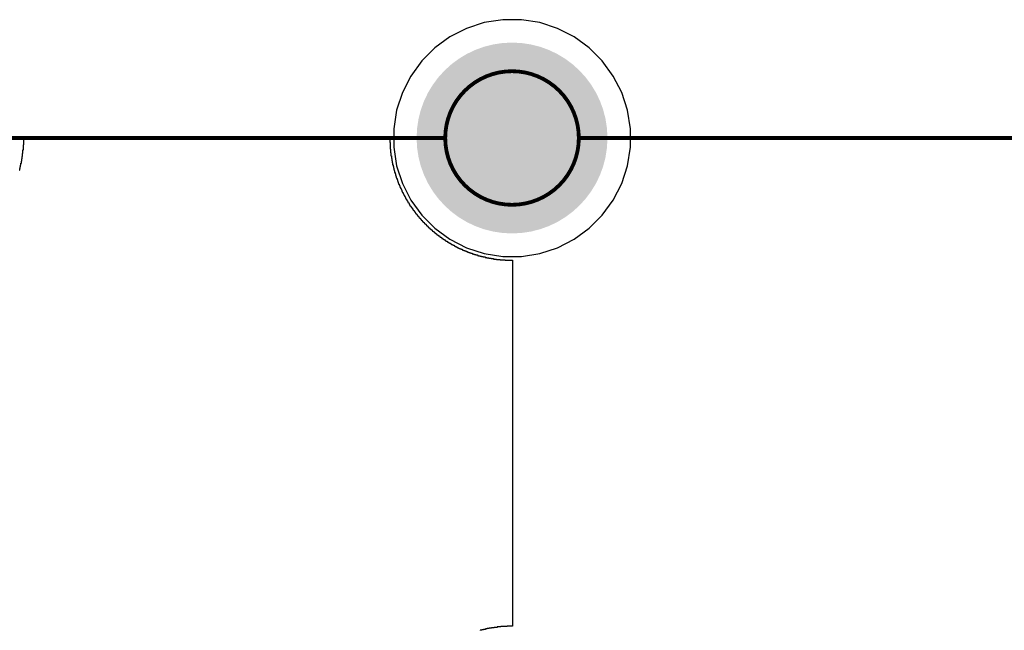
# Model space of a CAD drawing. Header units: inches. Extents: x 0 to 140, y 0 to 140.
# Tile 12 of 42: x 41 to 67, y 57 to 73. Entities that reach past the tile are written whole.
import ezdxf

# ---------------------------------------------------------------- set-up
doc = ezdxf.new("R2010")
doc.units = ezdxf.units.IN
for name, color, linetype in [('Board', 56, 'Continuous'), ('BOTTOM', 5, 'Continuous'), ('Bottom Solder', 6, 'Continuous'), ('Pad Holes', 156, 'Continuous'), ('TOP', 1, 'Continuous'), ('Top Solder', 216, 'Continuous')]:
    doc.layers.add(name, color=color, linetype=linetype)

msp = doc.modelspace()

# ---------------------------------------------------------------- hatches: boundary and pattern name
at = {"layer": 'BOTTOM'}
h = msp.add_hatch(color=5, dxfattribs=at)
edge = h.paths.add_edge_path()
edge.add_arc((54, 70), 1.5, 0, 360)
at = {"layer": 'Bottom Solder'}
h = msp.add_hatch(color=6, dxfattribs=at)
edge = h.paths.add_edge_path()
edge.add_arc((54, 70), 2.5, 0, 360)
at = {"layer": 'Pad Holes'}
h = msp.add_hatch(color=7, dxfattribs=at)
edge = h.paths.add_edge_path()
edge.add_arc((54, 70), 1.75, 0, 360)
at = {"layer": 'TOP'}
h = msp.add_hatch(color=1, dxfattribs=at)
edge = h.paths.add_edge_path()
edge.add_arc((54, 70), 1.5, 0, 360)
at = {"layer": 'Top Solder'}
h = msp.add_hatch(color=216, dxfattribs=at)
edge = h.paths.add_edge_path()
edge.add_arc((54, 70), 2.5, 0, 360)

# ---------------------------------------------------------------- linework, layer by layer
at = {"layer": 'Board'}
for points, const_width in [([(55.75, 70, 1), (52.25, 70, 1)], 0.1), ([(55.75, 70, 1), (52.25, 70, 1)], 0.1), ([(55.75, 70, 1), (52.25, 70, 1)], 0.1), ([(55.75, 70, 1), (52.25, 70, 1)], 0.1), ([(52.225, 70, 1), (52.275, 70, 1)], 0.05), ([(52.225, 70, 1), (52.275, 70, 1)], 0.05), ([(52.225, 70, 1), (52.275, 70, 1)], 0.05), ([(52.225, 70, 1), (52.275, 70, 1)], 0.05), ([(52.225, 70, 1), (52.275, 70, 1)], 0.05), ([(52.225, 70, 1), (52.275, 70, 1)], 0.05), ([(55.725, 70, 1), (55.775, 70, 1)], 0.05), ([(55.725, 70, 1), (55.775, 70, 1)], 0.05), ([(55.725, 70, 1), (55.775, 70, 1)], 0.05), ([(55.725, 70, 1), (55.775, 70, 1)], 0.05), ([(55.725, 70, 1), (55.775, 70, 1)], 0.05), ([(55.725, 70, 1), (55.775, 70, 1)], 0.05)]:
    msp.add_lwpolyline(points, format="xyb", close=True, dxfattribs=dict(at, const_width=const_width))
at = {"layer": 'Board', "const_width": 0.1}
for points in [[(39.75, 70), (52.25, 70)], [(39.75, 70), (52.25, 70)], [(55.75, 70), (68.25, 70)], [(55.75, 70), (68.25, 70)]]:
    msp.add_lwpolyline(points, dxfattribs=at)
at = {"layer": 'BOTTOM'}
for p, q in [((53.274, 73.023), (52.81, 72.873)), ((53.756, 73.1), (53.274, 73.023)), ((54.244, 73.1), (53.756, 73.1)), ((54.726, 73.023), (54.244, 73.1)), ((55.19, 72.873), (54.726, 73.023)), ((52.81, 72.873), (52.375, 72.651)), ((55.625, 72.651), (55.19, 72.873)), ((52.375, 72.651), (51.981, 72.364)), ((56.02, 72.364), (55.625, 72.651)), ((51.981, 72.364), (51.635, 72.019)), ((56.365, 72.019), (56.02, 72.364)), ((51.635, 72.019), (51.349, 71.624)), ((56.651, 71.624), (56.365, 72.019)), ((51.349, 71.624), (51.127, 71.19)), ((56.873, 71.19), (56.651, 71.624)), ((51.127, 71.19), (50.976, 70.726)), ((57.024, 70.726), (56.873, 71.19)), ((50.976, 70.726), (50.9, 70.244)), ((57.1, 70.244), (57.024, 70.726)), ((50.9, 70.244), (50.9, 69.756)), ((57.1, 69.756), (57.1, 70.244)), ((50.9, 69.756), (50.976, 69.274)), ((57.024, 69.274), (57.1, 69.756)), ((50.976, 69.274), (51.127, 68.81)), ((56.873, 68.81), (57.024, 69.274)), ((51.127, 68.81), (51.349, 68.375)), ((56.651, 68.375), (56.873, 68.81)), ((51.349, 68.375), (51.635, 67.98)), ((56.365, 67.98), (56.651, 68.375)), ((51.635, 67.98), (51.981, 67.635)), ((56.02, 67.635), (56.365, 67.98)), ((51.981, 67.635), (52.375, 67.348)), ((55.625, 67.348), (56.02, 67.635)), ((52.375, 67.348), (52.81, 67.127)), ((55.19, 67.127), (55.625, 67.348)), ((52.81, 67.127), (53.274, 66.976)), ((54.726, 66.976), (55.19, 67.127)), ((53.274, 66.976), (53.756, 66.9)), ((53.756, 66.9), (54.244, 66.9)), ((54.244, 66.9), (54.726, 66.976))]:
    msp.add_line(p, q, dxfattribs=at)
at = {"layer": 'Bottom Solder'}
for p, q in [((41.209, 69.825), (41.209, 70.005)), ((41.209, 70.005), (50.797, 70.005)), ((50.797, 70.005), (50.797, 69.878)), ((41.188, 69.593), (41.188, 69.688)), ((41.188, 69.688), (41.199, 69.688)), ((41.199, 69.688), (41.199, 69.825)), ((41.199, 69.825), (41.209, 69.825)), ((50.797, 69.878), (50.808, 69.878)), ((50.808, 69.878), (50.808, 69.709)), ((50.808, 69.709), (50.819, 69.709)), ((50.819, 69.709), (50.819, 69.614)), ((41.146, 69.339), (41.146, 69.391)), ((41.146, 69.391), (41.157, 69.391)), ((41.157, 69.391), (41.157, 69.455)), ((41.157, 69.455), (41.167, 69.455)), ((41.167, 69.455), (41.167, 69.518)), ((41.167, 69.518), (41.178, 69.518)), ((41.178, 69.518), (41.178, 69.593)), ((41.178, 69.593), (41.188, 69.593)), ((50.819, 69.614), (50.829, 69.614)), ((50.829, 69.614), (50.829, 69.529)), ((50.829, 69.529), (50.84, 69.529)), ((50.84, 69.529), (50.84, 69.466)), ((50.84, 69.466), (50.85, 69.466)), ((50.85, 69.466), (50.85, 69.402)), ((50.85, 69.402), (50.861, 69.402)), ((50.861, 69.402), (50.861, 69.349)), ((41.093, 69.159), (41.104, 69.159)), ((41.104, 69.159), (41.104, 69.201)), ((41.104, 69.201), (41.114, 69.201)), ((41.114, 69.201), (41.114, 69.243)), ((41.114, 69.243), (41.125, 69.243)), ((41.125, 69.243), (41.125, 69.286)), ((41.125, 69.286), (41.135, 69.286)), ((41.135, 69.286), (41.135, 69.339)), ((41.135, 69.339), (41.146, 69.339)), ((50.861, 69.349), (50.872, 69.349)), ((50.872, 69.349), (50.872, 69.296)), ((50.872, 69.296), (50.882, 69.296)), ((50.882, 69.296), (50.882, 69.254)), ((50.882, 69.254), (50.893, 69.254)), ((50.893, 69.254), (50.893, 69.212)), ((50.893, 69.212), (50.903, 69.212)), ((50.903, 69.212), (50.903, 69.169)), ((50.903, 69.169), (50.914, 69.169)), ((50.914, 69.169), (50.914, 69.138)), ((50.914, 69.138), (50.924, 69.138)), ((50.924, 69.138), (50.924, 69.095)), ((50.924, 69.095), (50.935, 69.095)), ((50.935, 69.095), (50.935, 69.063)), ((50.935, 69.063), (50.946, 69.063)), ((50.946, 69.063), (50.946, 69.021)), ((50.946, 69.021), (50.956, 69.021)), ((50.956, 69.021), (50.956, 68.989)), ((50.956, 68.989), (50.967, 68.989)), ((50.967, 68.989), (50.967, 68.958)), ((50.967, 68.958), (50.977, 68.958)), ((50.977, 68.958), (50.977, 68.936)), ((50.977, 68.936), (50.988, 68.936)), ((50.988, 68.936), (50.988, 68.905)), ((50.988, 68.905), (50.999, 68.905)), ((50.999, 68.905), (50.999, 68.873)), ((50.999, 68.873), (51.009, 68.873)), ((51.009, 68.873), (51.009, 68.841)), ((51.009, 68.841), (51.02, 68.841)), ((51.02, 68.841), (51.02, 68.82)), ((51.02, 68.82), (51.03, 68.82)), ((51.03, 68.82), (51.03, 68.788)), ((51.03, 68.788), (51.041, 68.788)), ((51.041, 68.788), (51.041, 68.767)), ((51.041, 68.767), (51.051, 68.767)), ((51.051, 68.767), (51.051, 68.746)), ((51.051, 68.746), (51.062, 68.746)), ((51.062, 68.746), (51.062, 68.714)), ((51.062, 68.714), (51.073, 68.714)), ((51.073, 68.714), (51.073, 68.693)), ((51.073, 68.693), (51.083, 68.693)), ((51.083, 68.693), (51.083, 68.672)), ((51.083, 68.672), (51.094, 68.672)), ((51.094, 68.672), (51.094, 68.651)), ((51.094, 68.651), (51.104, 68.651)), ((51.104, 68.651), (51.104, 68.63)), ((51.104, 68.63), (51.115, 68.63)), ((51.115, 68.63), (51.115, 68.598)), ((51.115, 68.598), (51.126, 68.598)), ((51.126, 68.598), (51.126, 68.577)), ((51.126, 68.577), (51.136, 68.577)), ((51.136, 68.577), (51.136, 68.555)), ((51.136, 68.555), (51.147, 68.555)), ((51.147, 68.555), (51.147, 68.534)), ((51.147, 68.534), (51.157, 68.534)), ((51.157, 68.534), (51.157, 68.524)), ((51.157, 68.524), (51.168, 68.524)), ((51.168, 68.524), (51.168, 68.503)), ((51.168, 68.503), (51.178, 68.503)), ((51.178, 68.503), (51.178, 68.481)), ((51.178, 68.481), (51.189, 68.481)), ((51.189, 68.481), (51.189, 68.46)), ((51.189, 68.46), (51.2, 68.46)), ((51.2, 68.46), (51.2, 68.439)), ((51.2, 68.439), (51.21, 68.439)), ((51.21, 68.439), (51.21, 68.418)), ((51.21, 68.418), (51.221, 68.418)), ((51.221, 68.418), (51.221, 68.407)), ((51.221, 68.407), (51.231, 68.407)), ((51.231, 68.407), (51.231, 68.386)), ((51.231, 68.386), (51.242, 68.386)), ((51.242, 68.386), (51.242, 68.365)), ((51.242, 68.365), (51.253, 68.365)), ((51.253, 68.365), (51.253, 68.354)), ((51.253, 68.354), (51.263, 68.354)), ((51.263, 68.354), (51.263, 68.333)), ((51.263, 68.333), (51.274, 68.333)), ((51.274, 68.333), (51.274, 68.312)), ((51.274, 68.312), (51.284, 68.312)), ((51.284, 68.312), (51.284, 68.301)), ((51.284, 68.301), (51.295, 68.301)), ((51.295, 68.301), (51.295, 68.28)), ((51.295, 68.28), (51.305, 68.28)), ((51.305, 68.28), (51.305, 68.259)), ((51.305, 68.259), (51.316, 68.259)), ((51.316, 68.259), (51.316, 68.249)), ((51.316, 68.249), (51.327, 68.249)), ((51.327, 68.249), (51.327, 68.227)), ((51.327, 68.227), (51.337, 68.227)), ((51.337, 68.227), (51.337, 68.217)), ((51.337, 68.217), (51.348, 68.217)), ((51.348, 68.217), (51.348, 68.196)), ((51.348, 68.196), (51.358, 68.196)), ((51.358, 68.196), (51.358, 68.185)), ((51.358, 68.185), (51.369, 68.185)), ((51.369, 68.185), (51.369, 68.174)), ((51.369, 68.174), (51.38, 68.174)), ((51.38, 68.174), (51.38, 68.153)), ((51.38, 68.153), (51.39, 68.153)), ((51.39, 68.153), (51.39, 68.143)), ((51.39, 68.143), (51.401, 68.143)), ((51.401, 68.143), (51.401, 68.122)), ((51.401, 68.122), (51.411, 68.122)), ((51.411, 68.122), (51.411, 68.111)), ((51.411, 68.111), (51.422, 68.111)), ((51.422, 68.111), (51.422, 68.1)), ((51.422, 68.1), (51.432, 68.1)), ((51.432, 68.1), (51.432, 68.079)), ((51.432, 68.079), (51.443, 68.079)), ((51.443, 68.079), (51.443, 68.069)), ((51.443, 68.069), (51.454, 68.069)), ((51.454, 68.069), (51.454, 68.058)), ((51.454, 68.058), (51.464, 68.058)), ((51.464, 68.058), (51.464, 68.037)), ((51.464, 68.037), (51.475, 68.037)), ((51.475, 68.037), (51.475, 68.026)), ((51.475, 68.026), (51.485, 68.026)), ((51.485, 68.026), (51.485, 68.016)), ((51.485, 68.016), (51.496, 68.016)), ((51.496, 68.016), (51.496, 68.005)), ((51.496, 68.005), (51.507, 68.005)), ((51.507, 68.005), (51.507, 67.984)), ((51.507, 67.984), (51.517, 67.984)), ((51.517, 67.984), (51.517, 67.973)), ((51.517, 67.973), (51.528, 67.973)), ((51.528, 67.973), (51.528, 67.963)), ((51.528, 67.963), (51.538, 67.963)), ((51.538, 67.963), (51.538, 67.952)), ((51.538, 67.952), (51.549, 67.952)), ((51.549, 67.952), (51.549, 67.931)), ((51.549, 67.931), (51.559, 67.931)), ((51.559, 67.931), (51.559, 67.92)), ((51.559, 67.92), (51.57, 67.92)), ((51.57, 67.92), (51.57, 67.91)), ((51.57, 67.91), (51.581, 67.91)), ((51.581, 67.91), (51.581, 67.899)), ((51.581, 67.899), (51.591, 67.899)), ((51.591, 67.899), (51.591, 67.889)), ((51.591, 67.889), (51.602, 67.889)), ((51.602, 67.889), (51.602, 67.878)), ((51.602, 67.878), (51.612, 67.878)), ((51.612, 67.878), (51.612, 67.868)), ((51.612, 67.868), (51.623, 67.868)), ((51.623, 67.868), (51.623, 67.846)), ((51.623, 67.846), (51.634, 67.846)), ((51.634, 67.846), (51.634, 67.836)), ((51.634, 67.836), (51.644, 67.836)), ((51.644, 67.836), (51.644, 67.825)), ((51.644, 67.825), (51.655, 67.825)), ((51.655, 67.825), (51.655, 67.815)), ((51.655, 67.815), (51.665, 67.815)), ((51.665, 67.815), (51.665, 67.804)), ((51.665, 67.804), (51.676, 67.804)), ((51.676, 67.804), (51.676, 67.793)), ((51.676, 67.793), (51.686, 67.793)), ((51.686, 67.793), (51.686, 67.783)), ((51.686, 67.783), (51.697, 67.783)), ((51.697, 67.783), (51.697, 67.772)), ((51.697, 67.772), (51.708, 67.772)), ((51.708, 67.772), (51.708, 67.762)), ((51.708, 67.762), (51.718, 67.762)), ((51.718, 67.762), (51.718, 67.751)), ((51.718, 67.751), (51.729, 67.751)), ((51.729, 67.751), (51.729, 67.741)), ((51.729, 67.741), (51.739, 67.741)), ((51.739, 67.741), (51.739, 67.73)), ((51.739, 67.73), (51.75, 67.73)), ((51.75, 67.73), (51.75, 67.719)), ((51.75, 67.719), (51.761, 67.719)), ((51.761, 67.719), (51.761, 67.709)), ((51.761, 67.709), (51.771, 67.709)), ((51.771, 67.709), (51.771, 67.698)), ((51.771, 67.698), (51.782, 67.698)), ((51.782, 67.698), (51.782, 67.688)), ((51.782, 67.688), (51.792, 67.688)), ((51.792, 67.688), (51.792, 67.677)), ((51.792, 67.677), (51.803, 67.677)), ((51.803, 67.677), (51.803, 67.667)), ((51.803, 67.667), (51.813, 67.667)), ((51.813, 67.667), (51.813, 67.656)), ((51.813, 67.656), (51.824, 67.656)), ((51.824, 67.656), (51.824, 67.645)), ((51.824, 67.645), (51.835, 67.645)), ((51.835, 67.645), (51.835, 67.635)), ((51.835, 67.635), (51.845, 67.635)), ((51.845, 67.635), (51.845, 67.624)), ((51.845, 67.624), (51.866, 67.624)), ((51.866, 67.624), (51.866, 67.614)), ((51.866, 67.614), (51.877, 67.614)), ((51.877, 67.614), (51.877, 67.603)), ((51.877, 67.603), (51.888, 67.603)), ((51.888, 67.603), (51.888, 67.592)), ((51.888, 67.592), (51.898, 67.592)), ((51.898, 67.592), (51.898, 67.582)), ((51.898, 67.582), (51.909, 67.582)), ((51.909, 67.582), (51.909, 67.571)), ((51.909, 67.571), (51.919, 67.571)), ((51.919, 67.571), (51.919, 67.561)), ((51.919, 67.561), (51.93, 67.561)), ((51.93, 67.561), (51.93, 67.55)), ((51.93, 67.55), (51.951, 67.55)), ((51.951, 67.55), (51.951, 67.54)), ((51.951, 67.54), (51.962, 67.54)), ((51.962, 67.54), (51.962, 67.529)), ((51.962, 67.529), (51.972, 67.529)), ((51.972, 67.529), (51.972, 67.518)), ((51.972, 67.518), (51.983, 67.518)), ((51.983, 67.518), (51.983, 67.508)), ((51.983, 67.508), (51.993, 67.508)), ((51.993, 67.508), (51.993, 67.497)), ((51.993, 67.497), (52.015, 67.497)), ((52.015, 67.497), (52.015, 67.487)), ((52.015, 67.487), (52.025, 67.487)), ((52.025, 67.487), (52.025, 67.476)), ((52.025, 67.476), (52.036, 67.476)), ((52.036, 67.476), (52.036, 67.465)), ((52.036, 67.465), (52.057, 67.465)), ((52.057, 67.465), (52.057, 67.455)), ((52.057, 67.455), (52.067, 67.455)), ((52.067, 67.455), (52.067, 67.444)), ((52.067, 67.444), (52.078, 67.444)), ((52.078, 67.444), (52.078, 67.434)), ((52.078, 67.434), (52.099, 67.434)), ((52.099, 67.434), (52.099, 67.423)), ((52.099, 67.423), (52.11, 67.423)), ((52.11, 67.423), (52.11, 67.413)), ((52.11, 67.413), (52.12, 67.413)), ((52.12, 67.413), (52.12, 67.402)), ((52.12, 67.402), (52.142, 67.402)), ((52.142, 67.402), (52.142, 67.391)), ((52.142, 67.391), (52.152, 67.391)), ((52.152, 67.391), (52.152, 67.381)), ((52.152, 67.381), (52.163, 67.381)), ((52.163, 67.381), (52.163, 67.37)), ((52.163, 67.37), (52.184, 67.37)), ((52.184, 67.37), (52.184, 67.36)), ((52.184, 67.36), (52.194, 67.36)), ((52.194, 67.36), (52.194, 67.349)), ((52.194, 67.349), (52.216, 67.349)), ((52.216, 67.349), (52.216, 67.338)), ((52.216, 67.338), (52.226, 67.338)), ((52.226, 67.338), (52.226, 67.328)), ((52.226, 67.328), (52.247, 67.328)), ((52.247, 67.328), (52.247, 67.317)), ((52.247, 67.317), (52.258, 67.317)), ((52.258, 67.317), (52.258, 67.307)), ((52.258, 67.307), (52.279, 67.307)), ((52.279, 67.307), (52.279, 67.296)), ((52.279, 67.296), (52.3, 67.296)), ((52.3, 67.296), (52.3, 67.286)), ((52.3, 67.286), (52.311, 67.286)), ((52.311, 67.286), (52.311, 67.275)), ((52.311, 67.275), (52.332, 67.275)), ((52.332, 67.275), (52.332, 67.264)), ((52.332, 67.264), (52.343, 67.264)), ((52.343, 67.264), (52.343, 67.254)), ((52.343, 67.254), (52.364, 67.254)), ((52.364, 67.254), (52.364, 67.243)), ((52.364, 67.243), (52.385, 67.243)), ((52.385, 67.243), (52.385, 67.233)), ((52.385, 67.233), (52.396, 67.233)), ((52.396, 67.233), (52.396, 67.222)), ((52.396, 67.222), (52.417, 67.222)), ((52.417, 67.222), (52.417, 67.211)), ((52.417, 67.211), (52.438, 67.211)), ((52.438, 67.211), (52.438, 67.201)), ((52.438, 67.201), (52.459, 67.201)), ((52.459, 67.201), (52.459, 67.19)), ((52.459, 67.19), (52.48, 67.19)), ((52.48, 67.19), (52.48, 67.18)), ((52.48, 67.18), (52.491, 67.18)), ((52.491, 67.18), (52.491, 67.169)), ((52.491, 67.169), (52.512, 67.169)), ((52.512, 67.169), (52.512, 67.159)), ((52.512, 67.159), (52.533, 67.159)), ((52.533, 67.159), (52.533, 67.148)), ((52.533, 67.148), (52.554, 67.148)), ((52.554, 67.148), (52.554, 67.137)), ((52.554, 67.137), (52.575, 67.137)), ((52.575, 67.137), (52.575, 67.127)), ((52.575, 67.127), (52.597, 67.127)), ((52.597, 67.127), (52.597, 67.116)), ((52.597, 67.116), (52.618, 67.116)), ((52.618, 67.116), (52.618, 67.106)), ((52.618, 67.106), (52.639, 67.106)), ((52.639, 67.106), (52.639, 67.095)), ((52.639, 67.095), (52.671, 67.095)), ((52.671, 67.095), (52.671, 67.084)), ((52.671, 67.084), (52.692, 67.084)), ((52.692, 67.084), (52.692, 67.074)), ((52.692, 67.074), (52.713, 67.074)), ((52.713, 67.074), (52.713, 67.063)), ((52.713, 67.063), (52.734, 67.063)), ((52.734, 67.063), (52.734, 67.053)), ((52.734, 67.053), (52.766, 67.053)), ((52.766, 67.053), (52.766, 67.042)), ((52.766, 67.042), (52.787, 67.042)), ((52.787, 67.042), (52.787, 67.032)), ((52.787, 67.032), (52.819, 67.032)), ((52.819, 67.032), (52.819, 67.021)), ((52.819, 67.021), (52.84, 67.021)), ((52.84, 67.021), (52.84, 67.01)), ((52.84, 67.01), (52.872, 67.01)), ((52.872, 67.01), (52.872, 67)), ((52.872, 67), (52.893, 67)), ((52.893, 67), (52.893, 66.989)), ((52.893, 66.989), (52.925, 66.989)), ((52.925, 66.989), (52.925, 66.979)), ((52.925, 66.979), (52.956, 66.979)), ((52.956, 66.979), (52.956, 66.968)), ((52.956, 66.968), (52.988, 66.968)), ((52.988, 66.968), (52.988, 66.957)), ((52.988, 66.957), (53.02, 66.957)), ((53.02, 66.957), (53.02, 66.947)), ((53.02, 66.947), (53.052, 66.947)), ((53.052, 66.947), (53.052, 66.936)), ((53.052, 66.936), (53.094, 66.936)), ((53.094, 66.936), (53.094, 66.926)), ((53.094, 66.926), (53.126, 66.926)), ((53.126, 66.926), (53.126, 66.915)), ((53.126, 66.915), (53.168, 66.915)), ((53.168, 66.915), (53.168, 66.905)), ((53.168, 66.905), (53.2, 66.905)), ((53.2, 66.905), (53.2, 66.894)), ((53.2, 66.894), (53.242, 66.894)), ((53.242, 66.894), (53.242, 66.883)), ((53.242, 66.883), (53.295, 66.883)), ((53.295, 66.883), (53.295, 66.873)), ((53.295, 66.873), (53.337, 66.873)), ((53.337, 66.873), (53.337, 66.862)), ((53.337, 66.862), (53.39, 66.862)), ((53.39, 66.862), (53.39, 66.852)), ((53.39, 66.852), (53.454, 66.852)), ((53.454, 66.852), (53.454, 66.841)), ((53.454, 66.841), (53.517, 66.841)), ((53.517, 66.841), (53.517, 66.83)), ((53.517, 66.83), (53.591, 66.83)), ((53.591, 66.83), (53.591, 66.82)), ((53.591, 66.82), (53.687, 66.82)), ((53.687, 66.82), (53.687, 66.809)), ((53.687, 66.809), (53.824, 66.809)), ((53.824, 66.809), (53.824, 66.799)), ((53.824, 66.799), (54.015, 66.799)), ((54.015, 66.799), (54.015, 57.211)), ((53.21, 57.105), (53.168, 57.105)), ((53.168, 57.105), (53.168, 57.094)), ((53.253, 57.115), (53.21, 57.115)), ((53.21, 57.115), (53.21, 57.105)), ((53.306, 57.126), (53.253, 57.126)), ((53.253, 57.126), (53.253, 57.115)), ((53.348, 57.137), (53.306, 57.137)), ((53.306, 57.137), (53.306, 57.126)), ((53.401, 57.147), (53.348, 57.147)), ((53.348, 57.147), (53.348, 57.137)), ((53.464, 57.158), (53.401, 57.158)), ((53.401, 57.158), (53.401, 57.147)), ((53.528, 57.168), (53.464, 57.168)), ((53.464, 57.168), (53.464, 57.158)), ((53.613, 57.179), (53.528, 57.179)), ((53.528, 57.179), (53.528, 57.168)), ((53.708, 57.19), (53.613, 57.19)), ((53.613, 57.19), (53.613, 57.179)), ((53.877, 57.2), (53.708, 57.2)), ((53.708, 57.2), (53.708, 57.19)), ((54.015, 57.211), (53.877, 57.211)), ((53.877, 57.211), (53.877, 57.2))]:
    msp.add_line(p, q, dxfattribs=at)
at = {"layer": 'TOP'}
for p, q in [((53.274, 73.023), (52.81, 72.873)), ((53.756, 73.1), (53.274, 73.023)), ((54.244, 73.1), (53.756, 73.1)), ((54.726, 73.023), (54.244, 73.1)), ((55.19, 72.873), (54.726, 73.023)), ((52.81, 72.873), (52.375, 72.651)), ((55.625, 72.651), (55.19, 72.873)), ((52.375, 72.651), (51.981, 72.364)), ((56.02, 72.364), (55.625, 72.651)), ((51.981, 72.364), (51.635, 72.019)), ((56.365, 72.019), (56.02, 72.364)), ((51.635, 72.019), (51.349, 71.624)), ((56.651, 71.624), (56.365, 72.019)), ((51.349, 71.624), (51.127, 71.19)), ((56.873, 71.19), (56.651, 71.624)), ((51.127, 71.19), (50.976, 70.726)), ((57.024, 70.726), (56.873, 71.19)), ((50.976, 70.726), (50.9, 70.244)), ((57.1, 70.244), (57.024, 70.726)), ((50.9, 70.244), (50.9, 69.756)), ((57.1, 69.756), (57.1, 70.244)), ((50.9, 69.756), (50.976, 69.274)), ((57.024, 69.274), (57.1, 69.756)), ((50.976, 69.274), (51.127, 68.81)), ((56.873, 68.81), (57.024, 69.274)), ((51.127, 68.81), (51.349, 68.375)), ((56.651, 68.375), (56.873, 68.81)), ((51.349, 68.375), (51.635, 67.98)), ((56.365, 67.98), (56.651, 68.375)), ((51.635, 67.98), (51.981, 67.635)), ((56.02, 67.635), (56.365, 67.98)), ((51.981, 67.635), (52.375, 67.348)), ((55.625, 67.348), (56.02, 67.635)), ((52.375, 67.348), (52.81, 67.127)), ((55.19, 67.127), (55.625, 67.348)), ((52.81, 67.127), (53.274, 66.976)), ((54.726, 66.976), (55.19, 67.127)), ((53.274, 66.976), (53.756, 66.9)), ((53.756, 66.9), (54.244, 66.9)), ((54.244, 66.9), (54.726, 66.976))]:
    msp.add_line(p, q, dxfattribs=at)

doc.saveas('drawing.dxf')
